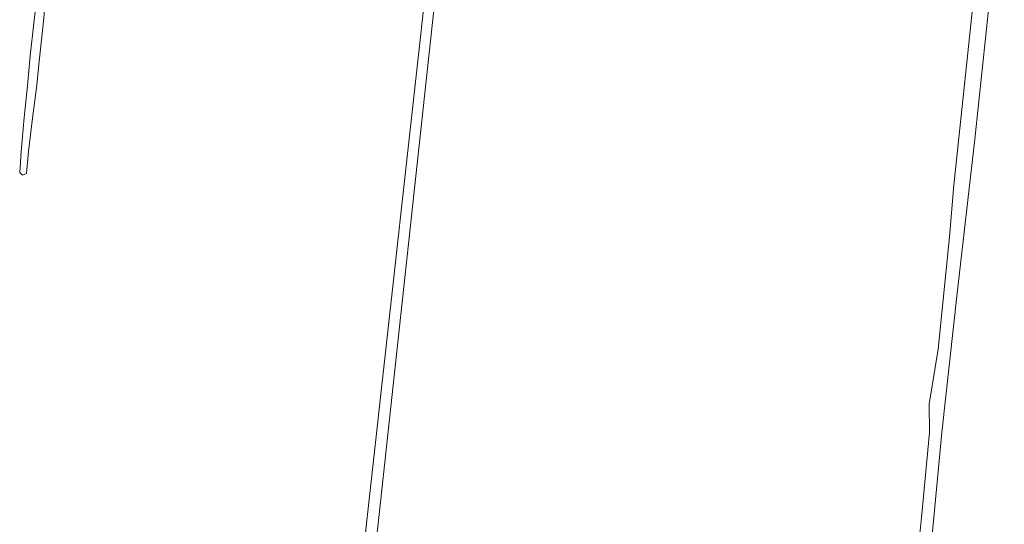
# Model space of a CAD drawing. Header units: metres. Extents: x 125158 to 132124, y 450612 to 454469.
# Tile 131 of 173: x 129765 to 129947, y 452999 to 453092. Entities that reach past the tile are written whole.
import ezdxf

# ---------------------------------------------------------------- set-up
doc = ezdxf.new("R2010")
doc.units = ezdxf.units.M
doc.layers.add('B-XX-OG-TERREIN_CULTUURSCHEIDING-GV', color=8, linetype='Continuous', lineweight=18)
doc.layers.add('B-XX-OG-WATER-GV', color=8, linetype='Continuous', lineweight=18)

msp = doc.modelspace()

# ---------------------------------------------------------------- linework, layer by layer
at = {"layer": 'B-XX-OG-TERREIN_CULTUURSCHEIDING-GV'}
for points in [[(129947.36, 453121.75), (129941.9, 453070.24), (129938.6, 453041.67), (129935.76, 453015.8), (129934.26, 453000), (129933.05, 452987.23), (129930.03, 452960.08), (129928.56, 452945.7), (129927.94, 452940.69), (129927.67, 452938.42), (129927.09, 452936.99), (129926.24, 452936.93), (129925.87, 452937.41), (129925.82, 452939.32), (129926.29, 452945.32), (129928.68, 452972.12), (129931.8, 452998.12), (129931.98, 453000), (129933.47, 453015.75), (129933.38, 453021.06), (129935.08, 453031.22), (129937.2, 453052.11), (129937.98, 453061.7), (129942.93, 453108.55)], [(129843, 453109.08), (129831.21, 453000), (129823.06, 452926.15), (129821.77, 452913.27), (129820.22, 452899.91), (129818.81, 452899.96), (129819.08, 452906.39), (129819.88, 452914.8), (129820.66, 452923.51), (129829.04, 453000), (129841.13, 453108.86)], [(129769.33, 453096.83), (129768.86, 453091.54), (129768.17, 453085.24), (129767.6, 453079.74), (129766.87, 453074.1), (129766.16, 453067.91), (129765.74, 453063.88), (129765.04, 453063.57), (129764.51, 453064.06), (129764.79, 453067.92), (129765.32, 453074.24), (129765.95, 453080.1), (129766.48, 453085.69), (129767.11, 453091.75), (129767.78, 453097.01)]]:
    msp.add_lwpolyline(points, dxfattribs=at)
at = {"layer": 'B-XX-OG-WATER-GV'}
for points in [[(129942.93, 453108.55), (129937.98, 453061.7), (129937.2, 453052.11), (129935.08, 453031.22), (129933.38, 453021.06), (129933.47, 453015.75), (129931.98, 453000), (129931.8, 452998.12), (129928.68, 452972.12), (129926.29, 452945.32), (129925.82, 452939.32), (129925.87, 452937.41), (129926.24, 452936.93), (129927.09, 452936.99), (129927.67, 452938.42), (129927.94, 452940.69), (129928.56, 452945.7), (129930.03, 452960.08), (129933.05, 452987.23), (129934.26, 453000), (129935.76, 453015.8), (129938.6, 453041.67), (129941.9, 453070.24), (129947.36, 453121.75)], [(129841.13, 453108.86), (129829.04, 453000), (129820.66, 452923.51), (129819.88, 452914.8), (129819.08, 452906.39), (129818.81, 452899.96), (129820.22, 452899.91), (129821.77, 452913.27), (129823.06, 452926.15), (129831.21, 453000), (129843, 453109.08)]]:
    msp.add_lwpolyline(points, dxfattribs=at)

doc.saveas('drawing.dxf')
